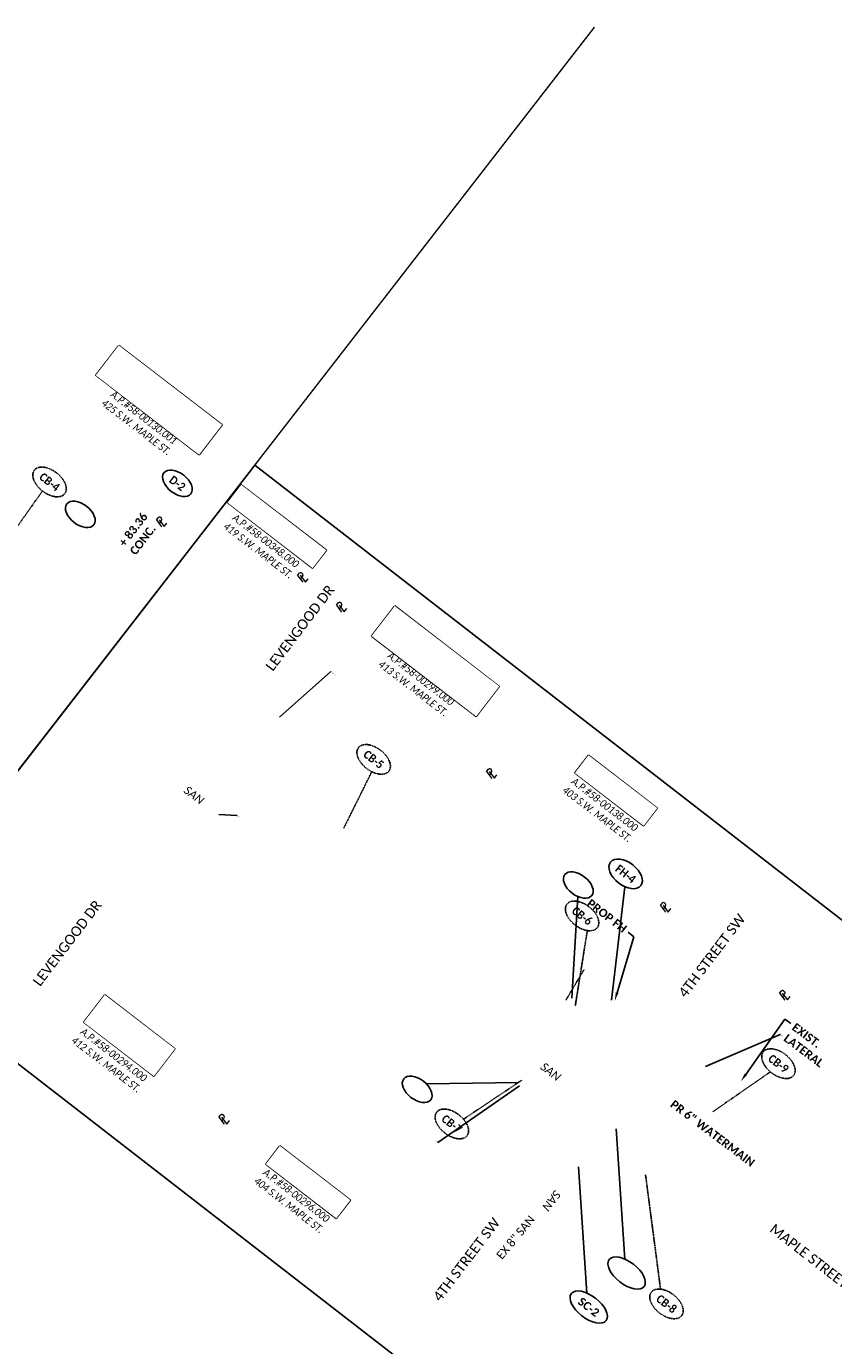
# Model space of a CAD drawing. Header units: feet. Extents: x 2204748 to 2209851, y 304262 to 307692.
# Tile 6 of 13: x 2206063 to 2206335, y 306095 to 306540. Entities that reach past the tile are written whole.
import ezdxf
from ezdxf import colors
from ezdxf.entities.mleader import LeaderData, LeaderLine
from ezdxf.math import Vec2, Vec3

# ---------------------------------------------------------------- set-up
doc = ezdxf.new("R2010")
doc.units = ezdxf.units.FT
doc.header["$MEASUREMENT"] = 0
doc.set_wipeout_variables(frame=1)
for name, pattern in [('2', [0.1, 0.06, -0.04]), ('OhDOT_USTN5', [0.11, 0.055, -0.055]), ('san', [0]), ('setbackex', [1.4, 1.3, -0.1])]:
    doc.linetypes.add(name, pattern=pattern)
for name, color, linetype in [('0_Text+_Line_Mask', 9, 'Continuous'), ('DR_X_Storm_Sewer', 151, 'OhDOT_USTN5'), ('DV_X_Owner_Labels', 7, 'setbackex'), ('DV_X_Text', 7, 'Continuous'), ('RW_X_Text', 7, 'Continuous'), ('SH_TextM', 7, 'Continuous'), ('UT_P_Sanitary', 95, 'san'), ('UT_P_Sanitary_Text', 7, 'Continuous'), ('UT_P_Water_Text', 7, 'Continuous')]:
    doc.layers.add(name, color=color, linetype=linetype)
doc.layers.add('SH_VPort', color=5, linetype='Continuous', plot=False)
doc.styles.add('Simplex Normal (0.14)', font='calibri.ttf', dxfattribs={"height": 0.14})
doc.styles.add('Slanted Normal (0.125) Font 31', font='calibrii.ttf', dxfattribs={"width": 0.9, "height": 0.125})
doc.styles.add('Slanted-Normal', font='calibriz.ttf', dxfattribs={"height": 0.14})
doc.styles.add('Slanted-Sub Title', font='calibriz.ttf', dxfattribs={"height": 0.17})
doc.styles.add('Straight Normal (0.14) Font 30', font='calibrib.ttf', dxfattribs={"height": 0.14})
doc.styles.add('Straight-Normal', font='calibrib.ttf', dxfattribs={"height": 0.14})

# ---------------------------------------------------------------- blocks, each defined once
blk = doc.blocks.new('PL')
at = {"layer": 'DV_X_Text', "char_height": 0.14, "attachment_point": 1, "style": 'Simplex Normal (0.14)'}
for s, insert, width in [('{\\Fsimplex|c0;\\Q15;P}', (-0.028, 0.106), 0.15221), ('{\\Fsimplex|c0;\\Q15;L}', (0.002, 0.072), 0.05119)]:
    blk.add_mtext(s, dxfattribs=dict(at, insert=insert, width=width))

msp = doc.modelspace()

# ---------------------------------------------------------------- linework, layer by layer
at = {"layer": '0_Text+_Line_Mask'}
for points in [[(2206094.05, 306432.56), (2206128.92, 306405.74), (2206121.15, 306395.64), (2206086.28, 306422.46)], [(2206135.39, 306385.48), (2206164.13, 306363.37), (2206159.49, 306357.34), (2206130.75, 306379.45)], [(2206187.21, 306344.54), (2206222.5, 306317.39), (2206214.7, 306307.25), (2206179.4, 306334.4)], [(2206252.62, 306294.13), (2206275.83, 306276.28), (2206271.23, 306270.29), (2206248.02, 306288.14)], [(2206089.33, 306213.19), (2206113.02, 306194.97), (2206105.89, 306185.71), (2206082.21, 306203.93)], [(2206148.43, 306162.18), (2206172.23, 306143.88), (2206167.48, 306137.7), (2206143.68, 306156.01)]]:
    msp.add_lwpolyline(points, close=True, dxfattribs=at)
at = {"layer": 'DR_X_Storm_Sewer'}
msp.add_line((2206245.01, 306211.43), (2206251.14, 306221.78), dxfattribs=at)
at = {"layer": 'SH_TextM'}
for points in [[(2206248.96, 306246.41), (2206247, 306212.09)], [(2206197.87, 306183.14), (2206228.93, 306183.62)]]:
    msp.add_lwpolyline(points, dxfattribs=at)
for centre in [(2206113.85, 306385.99), (2206081.07, 306375.49), (2206249.18, 306250.27), (2206194.78, 306181.28)]:
    msp.add_ellipse(centre, major_axis=(-4.56, 3.53), ratio=0.596932, dxfattribs=at)
at = {"layer": 'SH_VPort', "color": 12, "const_width": 0.5}
msp.add_lwpolyline([(2205909.83, 306095.24), (2206254.63, 306540.07)], dxfattribs=at)
at = {"layer": 'SH_VPort', "elevation": -658.73}
msp.add_lwpolyline([(2206139.94, 306392.1), (2206535.12, 306085.79), (2206407.18, 305920.73), (2206012, 306227.05)], close=True, dxfattribs=at)
at = {"layer": 'UT_P_Sanitary_Text'}
for points in [[(2206261.98, 306167.92), (2206264.87, 306123.93)], [(2206249.27, 306155.07), (2206252.07, 306112.47)]]:
    msp.add_lwpolyline(points, dxfattribs=at)
for centre in [(2206265.49, 306119.21), (2206252.69, 306107.74)]:
    msp.add_ellipse(centre, major_axis=(-5.87, 4.55), ratio=0.506976, dxfattribs=at)
at = {"layer": 'UT_P_Water_Text', "linetype": '2'}
for points in [[(2206068.28, 306383.39), (2206051.71, 306359.98)], [(2206179.45, 306288.56), (2206170.01, 306269.53)], [(2206252.21, 306234.9), (2206248.15, 306209.47)], [(2206210.41, 306171.18), (2206230.09, 306184.36)], [(2206276.94, 306113.78), (2206271.87, 306152.38)]]:
    msp.add_lwpolyline(points, dxfattribs=at)
at = {"layer": 'UT_P_Water_Text'}
msp.add_lwpolyline([(2206260.34, 306211.42), (2206264.88, 306249.73)], dxfattribs=at)
at = {"layer": 'UT_P_Water_Text', "linetype": '2', "elevation": 1043.49}
msp.add_lwpolyline([(2206294.58, 306173.7), (2206314.01, 306187.18)], dxfattribs=at)
at = {"layer": 'UT_P_Water_Text', "linetype": '2'}
for centre in [(2206070.68, 306386.43), (2206180.09, 306292.72), (2206250.45, 306239.86), (2206316.74, 306189.95, 1043.49), (2206206.49, 306169.59), (2206278.95, 306108.8)]:
    msp.add_ellipse(centre, major_axis=(-5.13, 3.98), ratio=0.596932, dxfattribs=at)
at = {"layer": 'UT_P_Water_Text'}
msp.add_ellipse((2206265.16, 306254.06), major_axis=(-5.13, 3.98), ratio=0.596932, dxfattribs=at)

# ---------------------------------------------------------------- block references
at = {"layer": 'DV_X_Text'}
for p, xscale, yscale, zscale, rotation in [((2206108.01, 306371.78), 20.00000000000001, 20.00000000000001, 20.00000000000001, 52.27134078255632), ((2206155.68, 306353.02), 20.00000000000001, 20.00000000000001, 20.00000000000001, 52.27134078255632), ((2206168.76, 306342.95), 20.00000000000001, 20.00000000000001, 20.00000000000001, 52.27134078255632), ((2206219.45, 306286.79), 20.00000000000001, 20.00000000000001, 20.00000000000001, 52.27134078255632), ((2206278.17, 306241.59), 20.00000000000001, 20.00000000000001, 20.00000000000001, 52.27134078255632), ((2206318.4, 306211.88), 20.00000000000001, 20.00000000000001, 20.00000000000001, 52.27134078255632), ((2206129.13, 306169.99), 20, 20, 20, 52.05011112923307)]:
    msp.add_blockref('PL', p, dxfattribs=dict(at, xscale=xscale, yscale=yscale, zscale=zscale, rotation=rotation))

# ---------------------------------------------------------------- texts
at = {"layer": 'DV_X_Owner_Labels', "char_height": 2.5, "width": 97.223, "attachment_point": 2, "rotation": 322.431, "style": 'Slanted Normal (0.125) Font 31'}
for s, insert in [('ANTHONY L. HERSHBERGER\\PJACQUELINE HERSHBERGER\\PO.R. 1064, PG. 1395\\PA.P.#58-00130.001\\P425 S.W. MAPLE ST.', (2206110.89, 306419.13)), ('ROXANNE HERSHBERGER\\PD.V. 767, PG. 225\\PA.P.#58-00348.000\\P419 S.W. MAPLE ST.', (2206149.53, 306374.19)), ('KHAMMOUNE PHOUTHARATH\\PKEUTMY PHOUTHARATH\\PD.V. 722, PG. 623\\PA.P.#58-00299.000\\P413 S.W. MAPLE ST.', (2206204.4, 306330.91)), ('RONALD H. ECKERT\\PMARY M. ECKERT\\PA.P.#58-00138.000\\P403 S.W. MAPLE ST.', (2206263.94, 306285.11)), ('EMILY PARSONS\\PTHOMAS PARSONS\\PO.R. 1565, PG. 2473\\PA.P.#58-00294.000\\P412 S.W. MAPLE ST.', (2206100.75, 306203.87)), ('RICHARD T. KASER\\PO.R. 1440, PG. 1855\\PA.P.#58-00296.000\\P404 S.W. MAPLE ST.', (2206159.85, 306153.05))]:
    msp.add_mtext(s, dxfattribs=dict(at, insert=insert))
at = {"layer": 'RW_X_Text', "style": 'Slanted-Sub Title'}
for s, rotation, p in [('LEVENGOOD DR', 52.7517, (2206146.03, 306322.27)), ('LEVENGOOD DR', 52.7517, (2206067.46, 306215.8)), ('4TH STREET SW', 52.7517, (2206285.39, 306211.98)), ('4TH STREET SW', 52.7517, (2206202.55, 306109.33)), ('MAPLE STREET SW', 322.22, (2206313.44, 306133.42))]:
    msp.add_text(s, height=3.4, rotation=rotation, dxfattribs=at).set_placement(p)
at = {"layer": 'SH_TextM', "char_height": 2.8}
for s, insert, width, attachment_point, rotation, style in [('{\\W0.9;D-2}', (2206113.85, 306385.99), 13.0687, 5, 322.431, 'Straight-Normal'), ('{\\fCalibri|b1|i0|c0|p46;+ 83.36\\PCONC.}', (2206093.83, 306366.05), 15.4271, 1, 52.431, 'Slanted-Normal')]:
    msp.add_mtext(s, dxfattribs=dict(at, insert=insert, width=width, attachment_point=attachment_point, rotation=rotation, style=style))
at = {"layer": 'UT_P_Sanitary_Text', "insert": (2206221.25, 306125.39, -658.73), "char_height": 2.8, "attachment_point": 1, "rotation": 50.2914, "style": 'Straight Normal (0.14) Font 30'}
msp.add_mtext('{\\fCalibri|b0|i0|c0|p34;EX 8" SAN}', dxfattribs=at)
at = {"layer": 'UT_P_Water_Text', "char_height": 2.8, "width": 13.0687, "attachment_point": 5, "rotation": 322.2559, "style": 'Straight-Normal'}
for s, insert in [('{\\W0.9;CB-4}', (2206070.68, 306386.43)), ('{\\W0.9;CB-5}', (2206180.09, 306292.72)), ('{\\W0.9;FH-4}', (2206265.16, 306254.06)), ('{\\W0.9;CB-6}', (2206250.45, 306239.86)), ('{\\W0.9;CB-9}', (2206316.74, 306189.95, 1043.49)), ('{\\W0.9;CB-7}', (2206206.49, 306169.59)), ('{\\W0.9;CB-8}', (2206278.95, 306108.8))]:
    msp.add_mtext(s, dxfattribs=dict(at, insert=insert))
at = {"layer": 'UT_P_Water_Text', "char_height": 2.8, "style": 'Straight Normal (0.14) Font 30'}
for s, insert, attachment_point, rotation in [('PR 6" WATERMAIN', (2206309.09, 306157.2), 3, 323), ('SC-2', (2206252.69, 306107.74), 5, 322.22)]:
    msp.add_mtext(s, dxfattribs=dict(at, insert=insert, attachment_point=attachment_point, rotation=rotation))

# ---------------------------------------------------------------- leaders
at = {"layer": 'SH_TextM'}
ml = msp.add_multileader_mtext('Standard', dxfattribs=at)
ml.set_content('CURB RAMP, TYPE A2\\P(TYP.)', color=256, style='Straight Normal (0.14) Font 30')
ml.set_leader_properties(color=256, linetype='Continuous', lineweight=-1)
ml.build(insert=Vec2(0, 0))
ml.multileader.update_dxf_attribs({"text_right_attachment_type": 3, "dogleg_length": 0.125, "arrow_head_size": 0.14})
ctx = ml.context
ctx.base_point, ctx.char_height, ctx.arrow_head_size, ctx.landing_gap_size, ctx.plane_origin, ctx.plane_x_axis, ctx.plane_y_axis = Vec3(2206165.76, 306322.33, -658.73), 0.14, 0.14, 0.06, Vec3(2206148.16, 306306.86, -658.73), Vec3(0.790369, -0.612631), Vec3(0.612631, 0.790369)
ctx.right_attachment = 3
notes = []
notes.append((ctx, [(0, (1, 1, 0), (2206165.66, 306322.41, -658.73), (0.790369, -0.612631), 0.125, [(0, [(2206148.16, 306306.86, -658.73)], 0, [])])]))
ctx.mtext.insert, ctx.mtext.text_direction, ctx.mtext.rotation, ctx.mtext.flow_direction = Vec3(2206165.86, 306322.37, -658.73), Vec3(0.790369, -0.612631), 5.6238, 5
ml = msp.add_multileader_mtext('Standard', dxfattribs=at)
ml.set_content('PROP FH', color=256, style='Straight Normal (0.14) Font 30')
ml.set_leader_properties(color=256, linetype='Continuous', lineweight=-1)
ml.build(insert=Vec2(0, 0))
ml.multileader.update_dxf_attribs({"text_right_attachment_type": 3, "dogleg_length": 0.125, "arrow_head_size": 2.8, "scale": 20})
ctx = ml.context
ctx.base_point, ctx.scale, ctx.char_height, ctx.arrow_head_size, ctx.landing_gap_size, ctx.plane_origin, ctx.plane_x_axis, ctx.plane_y_axis = Vec3(2206251.91, 306245.2, 1044.87), 20, 2.8, 2.8, 1.2, Vec3(2206261.47, 306211.19, 1044.87), Vec3(0.79262, -0.609716), Vec3(0.609716, 0.79262)
ctx.right_attachment, ctx.text_align_type = 3, 2
notes.append((ctx, [(1, (1, 1, 0), (2206267.95, 306232.82, 1044.87), (-0.79262, 0.609716), 2.5, [(0, [(2206261.47, 306211.19, 1044.87)], 0, [])])]))
ctx.mtext.insert, ctx.mtext.text_direction, ctx.mtext.rotation, ctx.mtext.alignment, ctx.mtext.flow_direction = Vec3(2206265.9, 306236.23, 1044.87), Vec3(0.79262, -0.609716), 5.627483, 3, 5
ml = msp.add_multileader_mtext('Standard', dxfattribs=at)
ml.set_content('EX POLE, TRL', color=256, style='Straight Normal (0.14) Font 30')
ml.set_leader_properties(color=256, linetype='Continuous', lineweight=-1)
ml.build(insert=Vec2(0, 0))
ml.multileader.update_dxf_attribs({"text_right_attachment_type": 3, "dogleg_length": 0.125, "arrow_head_size": 0.14})
ctx = ml.context
ctx.base_point, ctx.char_height, ctx.arrow_head_size, ctx.landing_gap_size, ctx.plane_origin, ctx.plane_x_axis, ctx.plane_y_axis = Vec3(2206317.4, 306199.76, -658.73), 0.14, 0.14, 0.06, Vec3(2206291.95, 306188.96, -658.73), Vec3(0.790369, -0.612631), Vec3(0.612631, 0.790369)
ctx.right_attachment = 3
notes.append((ctx, [(0, (1, 1, 0), (2206317.3, 306199.83, -658.73), (0.790369, -0.612631), 0.125, [(0, [(2206291.95, 306188.96, -658.73)], 0, [])])]))
ctx.mtext.insert, ctx.mtext.text_direction, ctx.mtext.rotation, ctx.mtext.flow_direction = Vec3(2206317.5, 306199.79, -658.73), Vec3(0.790369, -0.612631), 5.6238, 5
ml = msp.add_multileader_mtext('Standard', dxfattribs=at)
ml.set_content('EX GAS, TL', color=256, style='Straight Normal (0.14) Font 30')
ml.set_leader_properties(color=256, linetype='Continuous', lineweight=-1)
ml.build(insert=Vec2(0, 0))
ml.multileader.update_dxf_attribs({"text_right_attachment_type": 3, "dogleg_length": 0.125, "arrow_head_size": 0.14})
ctx = ml.context
ctx.base_point, ctx.char_height, ctx.arrow_head_size, ctx.landing_gap_size, ctx.plane_origin, ctx.plane_x_axis, ctx.plane_y_axis = Vec3(2206200.76, 306164.04, -658.73), 0.14, 0.14, 0.06, Vec3(2206229.4, 306182.59, -658.73), Vec3(0.790369, -0.612631), Vec3(0.612631, 0.790369)
ctx.right_attachment, ctx.text_align_type = 3, 2
notes.append((ctx, [(0, (1, 1, 0), (2206201.7, 306163.3, -658.73), (-0.790369, 0.612631), 0.125, [(0, [(2206229.4, 306182.59, -658.73)], 0, [])])]))
ctx.mtext.insert, ctx.mtext.text_direction, ctx.mtext.rotation, ctx.mtext.alignment, ctx.mtext.flow_direction = Vec3(2206201.61, 306163.49, -658.73), Vec3(0.790369, -0.612631), 5.6238, 3, 5
at = {"layer": 'UT_P_Sanitary_Text'}
ml = msp.add_multileader_mtext('Standard', dxfattribs=at)
ml.set_content('EX SAN, TBR', color=256, style='Straight Normal (0.14) Font 30')
ml.set_leader_properties(color=256, linetype='Continuous', lineweight=-1)
ml.build(insert=Vec2(0, 0))
ml.multileader.update_dxf_attribs({"text_right_attachment_type": 3, "dogleg_length": 0.125, "arrow_head_size": 0.14})
ctx = ml.context
ctx.base_point, ctx.char_height, ctx.arrow_head_size, ctx.landing_gap_size, ctx.plane_origin, ctx.plane_x_axis, ctx.plane_y_axis = Vec3(2206134.03, 306273.74, -658.73), 0.14, 0.14, 0.06, Vec3(2206226.91, 306197.04, -658.73), Vec3(0.790369, -0.612631), Vec3(0.612631, 0.790369)
ctx.right_attachment = 3
notes.append((ctx, [(1, (1, 1, 0), (2206133.94, 306273.81, -658.73), (0.790369, -0.612631), 0.125, [(0, [(2206127.63, 306274.06, -658.73)], 0, [])])]))
ctx.mtext.insert, ctx.mtext.text_direction, ctx.mtext.rotation, ctx.mtext.flow_direction = Vec3(2206134.13, 306273.77, -658.73), Vec3(0.790369, -0.612631), 5.6238, 5
at = {"layer": 'UT_P_Water_Text'}
ml = msp.add_multileader_mtext('Standard', dxfattribs=at)
ml.set_content('EXIST.\\PLATERAL', color=256, style='Straight Normal (0.14) Font 30')
ml.set_leader_properties(color=256, lineweight=-1)
ml.build(insert=Vec2(0, 0))
ml.multileader.update_dxf_attribs({"text_right_attachment_type": 3, "dogleg_length": 0.125, "arrow_head_size": 2.8, "scale": 20})
ctx = ml.context
ctx.base_point, ctx.scale, ctx.char_height, ctx.arrow_head_size, ctx.landing_gap_size, ctx.plane_origin, ctx.plane_x_axis, ctx.plane_y_axis = Vec3(2206320.91, 306203.48, 1042.15), 20, 2.8, 2.8, 1.2, Vec3(2206334.25, 306182.87, 1042.15), Vec3(0.798636, -0.601815), Vec3(0.601815, 0.798636)
ctx.right_attachment = 3
notes.append((ctx, [(1, (1, 1, 0), (2206318.91, 306204.99, 1042.15), (0.798636, -0.601815), 2.5, [(0, [(2206304.1, 306184.05, 1042.15)], 0, [])])]))
ctx.mtext.insert, ctx.mtext.text_direction, ctx.mtext.rotation, ctx.mtext.flow_direction = Vec3(2206322.72, 306203.88, 1042.15), Vec3(0.798636, -0.601815), 5.637413, 5
for ctx, leaders in notes:
    for number, flags, end, landing, length, lines in leaders:
        leader = LeaderData()
        leader.index, (leader.has_last_leader_line, leader.has_dogleg_vector, leader.attachment_direction) = number, flags
        leader.last_leader_point, leader.dogleg_vector, leader.dogleg_length = Vec3(end), Vec3(landing), length
        for number, points, colour, breaks in lines:
            line = LeaderLine()
            line.index, line.vertices, line.color, line.breaks = number, Vec3.list(points), colors.encode_raw_color(colour), breaks
            leader.lines.append(line)
        ctx.leaders.append(leader)

# ---------------------------------------------------------------- next in the draw order: texts
at = {"layer": 'UT_P_Sanitary', "color": 114, "lineweight": 35, "char_height": 2.8, "width": 7.5714, "attachment_point": 5, "style": 'Slanted-Normal', "bg_fill": 3, "box_fill_scale": 1, "bg_fill_color": 256, "bg_fill_transparency": 0}
for insert, rotation in [((2206119.45, 306280.64, -1047.07), 322.4013), ((2206239.85, 306187.23, -1047.07), 322.4013), ((2206240.17, 306143.67, -1047.07), 232.4013)]:
    msp.add_mtext('{\\fCalibri|b0|i1|c0|p34;SAN}', dxfattribs=dict(at, insert=insert, rotation=rotation))

# ---------------------------------------------------------------- next in the draw order: wipeouts: each hides what was drawn before it
for points in [[(2206094.05, 306432.56), (2206128.92, 306405.74), (2206121.15, 306395.64), (2206086.28, 306422.46)], [(2206135.39, 306385.48), (2206164.13, 306363.37), (2206159.49, 306357.34), (2206130.75, 306379.45)], [(2206187.21, 306344.54), (2206222.5, 306317.39), (2206214.7, 306307.25), (2206179.4, 306334.4)], [(2206252.62, 306294.13), (2206275.83, 306276.28), (2206271.23, 306270.29), (2206248.02, 306288.14)], [(2206089.33, 306213.19), (2206113.02, 306194.97), (2206105.89, 306185.71), (2206082.21, 306203.93)], [(2206148.43, 306162.18), (2206172.23, 306143.88), (2206167.48, 306137.7), (2206143.68, 306156.01)]]:
    msp.add_wipeout(points).dxf.layer = '0_Text+_Line_Mask'

doc.saveas('drawing.dxf')
